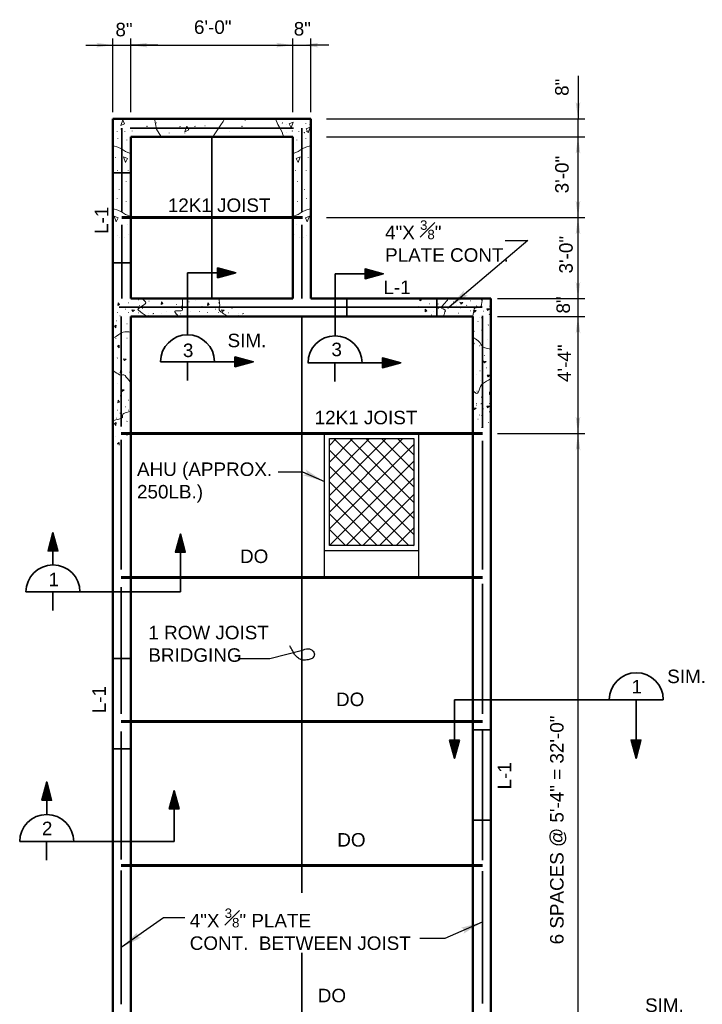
# Model space of a CAD drawing. Extents: x -2188 to 833, y 1872 to 4757.
# Tile 7 of 7: x -434 to -130, y 4319 to 4757. Entities that reach past the tile are written whole.
import ezdxf

# ---------------------------------------------------------------- set-up
doc = ezdxf.new("R2010")
doc.units = 0
doc.header["$LTSCALE"] = 0.0037
doc.header["$MEASUREMENT"] = 0
doc.linetypes.add('ACAD_ISO02W100', pattern=[180, 144, -36])
for name, color, linetype, lineweight in [('Level 15', 131, 'Continuous', 18), ('Level 50', 131, 'Continuous', 18), ('S-Anno-Dims', 33, 'Continuous', 35), ('S-Anno-Patt', 152, 'Continuous', 18), ('S-Anno-Symb-Sect', 4, 'Continuous', 35), ('S-Anno-Text', 53, 'Continuous', 25), ('S-Jois-Brdg', 1, 'ACAD_ISO02W100', 35), ('S-Jois-Prim', 4, 'Continuous', 60), ('S-Open-Lntl', 2, 'Continuous', 35), ('S-Sppt-Shps', 3, 'Continuous', 35), ('S-Wall-Load', 2, 'Continuous', 50)]:
    doc.layers.add(name, color=color, linetype=linetype, lineweight=lineweight)
doc.styles.add('NOTES', font='romans.shx')
doc.styles.add('Style-ITALICS', font='ITALICS.shx')

# ---------------------------------------------------------------- blocks, each defined once
blk = doc.blocks.new('LARROW_15')
at = {"linetype": 'ByBlock', "lineweight": -2}
blk.add_hatch(color=0, dxfattribs=at).paths.add_polyline_path([(-4.92, -0.71), (-4.77, -0.59), (-4.55, -0.38), (-4.44, -0.19), (-4.42, 0), (-4.46, 0.21), (-4.57, 0.41), (-4.79, 0.61), (-4.93, 0.71), (0, 0)])
blk = doc.blocks.new('LARROW')
at = {"linetype": 'ByBlock', "lineweight": -2}
blk.add_hatch(color=0, dxfattribs=at).paths.add_polyline_path([(-4.92, -0.71), (-4.77, -0.59), (-4.55, -0.38), (-4.44, -0.19), (-4.42, 0), (-4.46, 0.21), (-4.57, 0.41), (-4.79, 0.61), (-4.93, 0.71), (0, 0)])

msp = doc.modelspace()

# ---------------------------------------------------------------- linework, layer by layer
at = {"layer": 'Level 15', "color": 7, "linetype": 'Continuous', "lineweight": 25}
for p, q in [((-298.44, 4508.74), (-298.44, 4572.75)), ((-256.44, 4508.74), (-256.44, 4572.75)), ((-296.19, 4567.53), (-293.22, 4570.5)), ((-296.19, 4560.11), (-285.8, 4570.5)), ((-296.19, 4552.68), (-278.37, 4570.5)), ((-296.19, 4545.26), (-270.95, 4570.5)), ((-296.19, 4537.84), (-263.53, 4570.5)), ((-296.19, 4530.41), (-258.69, 4567.91)), ((-258.69, 4534.98), (-294.21, 4570.5)), ((-258.69, 4542.05), (-287.14, 4570.5)), ((-258.69, 4549.12), (-280.07, 4570.5)), ((-258.69, 4556.19), (-273, 4570.5)), ((-258.69, 4563.26), (-265.93, 4570.5)), ((-258.69, 4570.33), (-258.86, 4570.5)), ((-258.69, 4527.91), (-296.19, 4565.41)), ((-296.19, 4522.99), (-258.69, 4560.49)), ((-260.84, 4522.99), (-296.19, 4558.34)), ((-267.91, 4522.99), (-296.19, 4551.27)), ((-288.76, 4522.99), (-258.69, 4553.06)), ((-281.34, 4522.99), (-258.69, 4545.64)), ((-274.98, 4522.99), (-296.19, 4544.2)), ((-282.05, 4522.99), (-296.19, 4537.13)), ((-273.91, 4522.99), (-258.69, 4538.21)), ((-289.12, 4522.99), (-296.19, 4530.06)), ((-266.49, 4522.99), (-258.69, 4530.79)), ((-259.07, 4522.99), (-258.69, 4523.36)), ((-298.44, 4520.74), (-256.44, 4520.74))]:
    msp.add_line(p, q, dxfattribs=at)
msp.add_3dface([(-296.19, 4522.99), (-296.19, 4570.5), (-258.69, 4570.5), (-258.69, 4522.99)], dxfattribs=at)
at = {"layer": 'Level 50', "color": 1, "linetype": 'Continuous', "lineweight": 18}
for p, q in [((-185.72, 4633.26), (-185.72, 4632.76)), ((-185.72, 4624.26), (-185.72, 4624.76))]:
    msp.add_line(p, q, dxfattribs=at)
at = {"layer": 'S-Anno-Dims', "lineweight": 25}
for p, q in [((-392.47, 4715.74), (-392.47, 4748.5)), ((-384.47, 4715.74), (-384.47, 4748.5)), ((-312.49, 4715.73), (-312.49, 4748.5)), ((-304.49, 4715.73), (-304.49, 4748.5)), ((-404.45, 4745.5), (-392.47, 4745.5)), ((-392.47, 4745.5), (-384.47, 4745.5)), ((-372.49, 4745.5), (-384.47, 4745.5)), ((-384.47, 4745.5), (-312.49, 4745.5)), ((-320.47, 4745.5), (-312.49, 4745.5)), ((-312.49, 4745.5), (-304.49, 4745.5)), ((-296.52, 4745.5), (-304.49, 4745.5)), ((-185.72, 4731.79), (-185.72, 4712.74)), ((-297.5, 4712.74), (-182.72, 4712.74)), ((-185.72, 4704.74), (-185.72, 4712.74)), ((-297.51, 4704.74), (-182.73, 4704.74)), ((-297.5, 4704.74), (-182.72, 4704.74)), ((-185.72, 4668.86), (-185.72, 4704.74)), ((-185.72, 4692.76), (-185.72, 4704.74)), ((-297.51, 4668.86), (-182.73, 4668.86)), ((-185.72, 4632.76), (-185.72, 4668.86)), ((-221.45, 4632.76), (-182.73, 4632.76)), ((-221.45, 4632.76), (-182.73, 4632.76)), ((-185.72, 4624.76), (-185.72, 4632.76)), ((-221.45, 4624.76), (-182.73, 4624.76)), ((-221.44, 4624.76), (-182.72, 4624.76)), ((-185.72, 4572.75), (-185.72, 4624.76)), ((-221.44, 4572.75), (-182.72, 4572.75)), ((-185.72, 4188.67), (-185.72, 4572.75))]:
    msp.add_line(p, q, dxfattribs=at)
at = {"layer": 'S-Anno-Patt'}
for p, q in [((-246.83, 4632.69), (-246.92, 4632.66)), ((-386.77, 4628.05), (-386.86, 4628.03)), ((-385.43, 4630.92), (-385.52, 4630.9)), ((-381.13, 4632.28), (-381.23, 4632.26)), ((-380.68, 4629.75), (-380.77, 4629.73)), ((-379.32, 4628.43), (-379.42, 4628.41)), ((-376.38, 4631.65), (-376.48, 4631.63)), ((-374.52, 4628.89), (-374.61, 4628.86)), ((-364.12, 4630.25), (-364.21, 4630.22)), ((-358.6, 4631.35), (-358.7, 4631.33)), ((-355.52, 4632.06), (-355.62, 4632.03)), ((-352.81, 4629.34), (-352.9, 4629.31)), ((-346.92, 4628.05), (-347.01, 4628.03)), ((-345.58, 4630.92), (-345.67, 4630.9)), ((-339.47, 4628.43), (-339.56, 4628.41)), ((-258.62, 4629.27), (-258.71, 4629.25)), ((-256.42, 4629.4), (-256.51, 4629.37)), ((-251.8, 4630.42), (-251.9, 4630.4)), ((-247.83, 4630.4), (-247.92, 4630.37)), ((-247.73, 4628.47), (-247.82, 4628.45)), ((-244.43, 4629.9), (-244.53, 4629.87)), ((-243.43, 4628.47), (-243.53, 4628.45)), ((-240.94, 4631.4), (-241.03, 4631.37)), ((-239.54, 4629.9), (-239.63, 4629.87)), ((-237.84, 4628.67), (-237.93, 4628.65)), ((-235.14, 4629.8), (-235.24, 4629.77)), ((-233.49, 4631.78), (-233.58, 4631.76)), ((-230.75, 4629.5), (-230.84, 4629.47)), ((-230.75, 4628.77), (-230.84, 4628.75)), ((-228.75, 4629.37), (-228.85, 4629.35)), ((-228.68, 4632.23), (-228.78, 4632.21)), ((-228.45, 4629.5), (-228.55, 4629.47)), ((-224.96, 4629.4), (-225.05, 4629.37)), ((-390.27, 4626.55), (-390.36, 4626.53)), ((-389.27, 4625.13), (-389.36, 4625.1)), ((-385.37, 4626.55), (-385.47, 4626.53)), ((-383.67, 4625.33), (-383.77, 4625.3)), ((-380.98, 4626.45), (-381.07, 4626.43)), ((-376.58, 4626.15), (-376.67, 4626.13)), ((-376.58, 4625.43), (-376.67, 4625.4)), ((-374.59, 4626.03), (-374.68, 4626)), ((-374.29, 4626.15), (-374.38, 4626.13)), ((-370.79, 4626.05), (-370.89, 4626.03)), ((-368.41, 4627.08), (-368.51, 4627.05)), ((-364.6, 4625.93), (-364.69, 4625.9)), ((-362.4, 4626.05), (-362.5, 4626.03)), ((-357.79, 4627.08), (-357.88, 4627.05)), ((-353.81, 4627.05), (-353.9, 4627.03)), ((-353.71, 4625.13), (-353.8, 4625.1)), ((-350.41, 4626.55), (-350.51, 4626.53)), ((-349.41, 4625.13), (-349.51, 4625.1)), ((-345.52, 4626.55), (-345.61, 4626.53)), ((-343.82, 4625.33), (-343.91, 4625.3)), ((-341.12, 4626.45), (-341.22, 4626.43)), ((-336.73, 4626.15), (-336.82, 4626.13)), ((-336.73, 4625.43), (-336.82, 4625.4)), ((-334.73, 4626.03), (-334.83, 4626)), ((-334.43, 4626.15), (-334.53, 4626.13)), ((-250.9, 4625.57), (-250.99, 4625.55)), ((-249.77, 4627.05), (-249.87, 4627.02)), ((-245.02, 4626.25), (-245.11, 4626.23)), ((-240.27, 4624.89), (-240.37, 4624.87)), ((-238.68, 4626.35), (-238.78, 4626.32)), ((-233.49, 4627.38), (-233.58, 4627.36)), ((-229.45, 4624.37), (-229.54, 4624.35)), ((-228.45, 4624.17), (-228.55, 4624.15)), ((-227.78, 4627.16), (-227.87, 4627.13)), ((-225.07, 4625.8), (-225.16, 4625.77)), ((-390.86, 4622.91), (-390.95, 4622.88)), ((-386.11, 4621.55), (-386.2, 4621.52)), ((-384.52, 4623), (-384.61, 4622.98)), ((-230.15, 4622.57), (-230.24, 4622.55)), ((-225.52, 4621.05), (-225.61, 4621.02)), ((-391.08, 4614.98), (-391.18, 4614.96)), ((-389.01, 4618), (-389.11, 4617.98)), ((-386.11, 4615.21), (-386.2, 4615.18)), ((-228.46, 4618.78), (-228.55, 4618.76)), ((-229.35, 4611.77), (-229.44, 4611.74)), ((-229.15, 4612.07), (-229.25, 4612.04)), ((-226.65, 4611.09), (-226.74, 4611.06)), ((-225.74, 4614.48), (-225.84, 4614.46)), ((-390.4, 4606.38), (-390.5, 4606.35)), ((-384.82, 4609.3), (-384.91, 4609.28)), ((-227.33, 4607.46), (-227.42, 4607.44)), ((-389.01, 4603.1), (-389.11, 4603.08)), ((-226.42, 4602.03), (-226.52, 4602.01)), ((-384.97, 4600.02), (-385.07, 4600)), ((-230.65, 4599.07), (-230.74, 4599.04)), ((-229.25, 4600.67), (-229.35, 4600.64)), ((-390.37, 4594.92), (-390.46, 4594.9)), ((-385.2, 4596.65), (-385.3, 4596.62)), ((-232.34, 4593.07), (-232.44, 4593.04)), ((-229.15, 4596.27), (-229.25, 4596.24)), ((-227.1, 4595.69), (-227.19, 4595.67)), ((-389.07, 4589.52), (-389.16, 4589.5)), ((-230.55, 4591.67), (-230.64, 4591.64)), ((-228.68, 4588.9), (-228.78, 4588.88)), ((-386.77, 4584.72), (-386.86, 4584.69)), ((-385.43, 4587.59), (-385.52, 4587.57)), ((-230.75, 4586.17), (-230.84, 4586.14)), ((-230.75, 4585.44), (-230.84, 4585.41)), ((-228.75, 4586.04), (-228.85, 4586.01)), ((-228.45, 4586.17), (-228.55, 4586.14)), ((-224.96, 4586.07), (-225.05, 4586.04)), ((-390.27, 4583.22), (-390.36, 4583.19)), ((-389.27, 4581.79), (-389.36, 4581.77)), ((-385.37, 4583.22), (-385.47, 4583.19)), ((-229.45, 4581.04), (-229.54, 4581.01)), ((-228.45, 4580.84), (-228.55, 4580.81)), ((-227.78, 4583.83), (-227.87, 4583.8)), ((-225.07, 4582.47), (-225.16, 4582.44)), ((-390.86, 4579.57), (-390.95, 4579.55)), ((-386.11, 4578.22), (-386.2, 4578.19)), ((-384.52, 4579.67), (-384.61, 4579.65)), ((-230.15, 4579.24), (-230.24, 4579.21)), ((-228.46, 4575.45), (-228.55, 4575.42)), ((-225.52, 4577.72), (-225.61, 4577.69)), ((-391.08, 4571.65), (-391.18, 4571.63)), ((-389.01, 4574.67), (-389.11, 4574.65)), ((-386.11, 4571.88), (-386.2, 4571.85)), ((-384.82, 4565.97), (-384.91, 4565.94))]:
    msp.add_line(p, q, dxfattribs=at)
at = {"layer": 'S-Anno-Patt', "flags": 128}
for points in [[(-388.08, 4712.25), (-387.25, 4710.52), (-388.96, 4709.74), (-388.08, 4712.25)], [(-371.16, 4704.94), (-373.09, 4708.15), (-373.94, 4712.86), (-375.44, 4712.54)], [(-347.96, 4704.73), (-344.54, 4710.08), (-343.47, 4711.47), (-342.84, 4712.74)], [(-320.2, 4712.65), (-319.18, 4710.14), (-318.05, 4708.41), (-317.28, 4706.78), (-316.69, 4704.74)], [(-313.26, 4708.79), (-314.08, 4710.53), (-312.37, 4711.3), (-313.26, 4708.79)], [(-359.54, 4709.5), (-358.71, 4707.76), (-360.43, 4706.99), (-359.54, 4709.5)], [(-305.68, 4706.49), (-306.51, 4708.22), (-304.8, 4708.99), (-305.68, 4706.49)], [(-384.33, 4697.19), (-386.84, 4698.21), (-388.57, 4699.34), (-390.2, 4700.11), (-392.24, 4700.7)], [(-312.64, 4697.19), (-310.13, 4698.21), (-308.39, 4699.34), (-306.76, 4700.11), (-304.72, 4700.7)], [(-386.79, 4693.3), (-385.97, 4695.03), (-387.68, 4695.8), (-386.79, 4693.3)], [(-310.17, 4693.3), (-310.99, 4695.03), (-309.28, 4695.8), (-310.17, 4693.3)], [(-384.33, 4669.23), (-386.84, 4670.24), (-388.57, 4671.37), (-390.2, 4672.14), (-392.24, 4672.73)], [(-312.64, 4669.23), (-310.13, 4670.24), (-308.39, 4671.37), (-306.76, 4672.14), (-304.72, 4672.73)], [(-390.94, 4666.96), (-390.11, 4668.69), (-391.82, 4669.46), (-390.94, 4666.96)], [(-306.03, 4666.96), (-306.85, 4668.69), (-305.14, 4669.46), (-306.03, 4666.96)], [(-255.71, 4632.76), (-255.22, 4632.18), (-255.97, 4631.75), (-255.9, 4632.76)], [(-372.03, 4624.76), (-372.14, 4624.95), (-370.92, 4624.88)], [(-370.92, 4624.88), (-371.06, 4624.76)], [(-359.57, 4624.79), (-359.54, 4624.76)], [(-359.57, 4624.76), (-359.57, 4624.79)], [(-332.17, 4624.76), (-332.28, 4624.95), (-331.07, 4624.88)], [(-331.07, 4624.88), (-331.21, 4624.76)], [(-392.47, 4617.19), (-392.2, 4617.17)], [(-392.2, 4617.17), (-392.47, 4616.94)], [(-232.45, 4618.87), (-231.84, 4618.15), (-232.45, 4617.8)], [(-232.46, 4613.48), (-231.84, 4612.75), (-232.46, 4612.4)], [(-232.48, 4603.23), (-232.38, 4603.22)], [(-232.38, 4603.22), (-232.48, 4603.13)], [(-224.44, 4590.5), (-225.1, 4590.12), (-225.03, 4591.34)], [(-225.03, 4591.34), (-224.44, 4590.64)], [(-392.47, 4573.86), (-392.2, 4573.84)], [(-392.2, 4573.84), (-392.47, 4573.61)], [(-390.13, 4567.99), (-390.39, 4568.3), (-389.64, 4568.72), (-389.7, 4567.67)]]:
    msp.add_lwpolyline(points, dxfattribs=at)
at = {"layer": 'S-Anno-Patt'}
for centre, major_axis in [((-333.63, 4712.06), (0, 0.0481)), ((-390.58, 4707.01), (0, -0.0481)), ((-388.94, 4708.2), (0, 0.0481)), ((-387.18, 4707.01), (0, -0.0481)), ((-383.9, 4707.33), (0, 0.0481)), ((-377.28, 4709.42), (0, 0.0481)), ((-373.16, 4710.95), (0, 0.0481)), ((-362.61, 4709.28), (0, 0.0481)), ((-355.97, 4709.35), (0, 0.0481)), ((-351.54, 4709.59), (0, 0.0481)), ((-340.61, 4707.09), (0, 0.0481)), ((-335.06, 4709.42), (0, 0.0481)), ((-317.13, 4710.91), (0, -0.0481)), ((-315.12, 4710.05), (0, -0.0481)), ((-312.7, 4707.35), (0, -0.0481)), ((-309.78, 4707.01), (0, -0.0481)), ((-306.66, 4710.53), (0, -0.0481)), ((-306.38, 4707.01), (0, -0.0481)), ((-304.83, 4710.14), (0, -0.0481)), ((-390.29, 4703.9), (0, -0.0481)), ((-388.58, 4704.77), (0, 0.0481)), ((-386.29, 4703.31), (0, -0.0481)), ((-367.44, 4706.38), (0, 0.0481)), ((-360.46, 4706.38), (0, 0.0481)), ((-315.12, 4706.49), (0, -0.0481)), ((-310.67, 4703.31), (0, -0.0481)), ((-307.37, 4706.58), (0, -0.0481)), ((-306.67, 4703.9), (0, -0.0481)), ((-391.32, 4695.61), (0, -0.0481)), ((-305.64, 4695.61), (0, -0.0481)), ((-390.44, 4689.7), (0, -0.0481)), ((-385.7, 4689.7), (0, -0.0481)), ((-311.26, 4689.7), (0, -0.0481)), ((-306.53, 4689.7), (0, -0.0481)), ((-389.7, 4681.41), (0, -0.0481)), ((-386.59, 4684.81), (0, -0.0481)), ((-310.37, 4684.81), (0, -0.0481)), ((-307.27, 4681.41), (0, -0.0481)), ((-390.58, 4677.26), (0, -0.0481)), ((-306.38, 4677.26), (0, -0.0481)), ((-386.59, 4675.93), (0, -0.0481)), ((-310.37, 4675.93), (0, -0.0481)), ((-386.29, 4669.87), (0, -0.0481)), ((-310.67, 4669.87), (0, -0.0481)), ((-386.15, 4665.57), (0, -0.0481)), ((-310.82, 4665.57), (0, -0.0481)), ((-390.44, 4660.99), (0, -0.0481)), ((-389.4, 4659.95), (0, -0.0481)), ((-387.48, 4660.1), (0, -0.0481)), ((-385.41, 4661.28), (0, -0.0481)), ((-311.56, 4661.28), (0, -0.0481)), ((-309.49, 4660.1), (0, -0.0481)), ((-307.56, 4659.95), (0, -0.0481)), ((-306.53, 4660.99), (0, -0.0481))]:
    msp.add_ellipse(centre, major_axis=major_axis, ratio=0.615105, dxfattribs=at)
for points, knots in [([(-377.68, 4625.09), (-378.82, 4625.92), (-379.96, 4626.75), (-381.1, 4627.59), (-382.42, 4628.54), (-376.84, 4630.18), (-377.99, 4631.33), (-378.4, 4631.74), (-378.82, 4632.16), (-379.23, 4632.58)], [0, 0, 0, 0, 0.389926, 0.389926, 0.389926, 0.837801, 0.837801, 0.837801, 1, 1, 1, 1]), ([(-243.28, 4632.76), (-243.62, 4632.36), (-243.95, 4631.96), (-244.28, 4631.56), (-245, 4630.7), (-245.75, 4629.84), (-246.47, 4628.97), (-246.98, 4628.37), (-244.4, 4628.13), (-244.68, 4627.38), (-244.94, 4626.65), (-245.21, 4625.92), (-245.47, 4625.19)], [0, 0, 0, 0, 0.160761, 0.160761, 0.160761, 0.51127, 0.51127, 0.51127, 0.759094, 0.759094, 0.759094, 1, 1, 1, 1]), ([(-232.53, 4624.99), (-232.33, 4626.05), (-232.13, 4627.12), (-231.94, 4628.18), (-231.73, 4629.29), (-228.95, 4628.26), (-228.75, 4629.37), (-228.55, 4630.5), (-228.35, 4631.63), (-228.15, 4632.76)], [0, 0, 0, 0, 0.321566, 0.321566, 0.321566, 0.65897, 0.65897, 0.65897, 1, 1, 1, 1]), ([(-363.65, 4625.09), (-364.06, 4625.71), (-364.48, 4626.34), (-364.9, 4626.96), (-365.55, 4627.95), (-361.47, 4626.71), (-361.47, 4627.9), (-361.47, 4629.35), (-361.47, 4630.81), (-361.47, 4632.26)], [0, 0, 0, 0, 0.221132, 0.221132, 0.221132, 0.570631, 0.570631, 0.570631, 1, 1, 1, 1]), ([(-340.9, 4624.47), (-342.25, 4625.4), (-343.6, 4626.34), (-344.95, 4627.27), (-345.72, 4627.81), (-344.82, 4629.15), (-344.95, 4630.08), (-345.05, 4630.81), (-345.15, 4631.54), (-345.26, 4632.26)], [0, 0, 0, 0, 0.495867, 0.495867, 0.495867, 0.778169, 0.778169, 0.778169, 1, 1, 1, 1]), ([(-384.53, 4617.92), (-385.68, 4617.92), (-386.91, 4618.23), (-387.96, 4617.92), (-389.33, 4617.5), (-390.45, 4616.25), (-391.7, 4615.42)], [0, 0, 0, 0, 0.432617, 0.432617, 0.432617, 1, 1, 1, 1]), ([(-232.53, 4615.63), (-231.74, 4615.1), (-230.94, 4614.57), (-230.14, 4614.03), (-228.93, 4613.23), (-228.58, 4611.17), (-227.16, 4610.85), (-226.29, 4610.65), (-225.43, 4610.45), (-224.57, 4610.25)], [0, 0, 0, 0, 0.29018, 0.29018, 0.29018, 0.73157, 0.73157, 0.73157, 1, 1, 1, 1]), ([(-392.01, 4600.45), (-391.18, 4599.93), (-390.35, 4599.41), (-389.52, 4598.89), (-388.81, 4598.45), (-387.54, 4599.24), (-387.03, 4598.58), (-386.3, 4597.65), (-385.57, 4596.71), (-384.84, 4595.77)], [0, 0, 0, 0, 0.32646, 0.32646, 0.32646, 0.605422, 0.605422, 0.605422, 1, 1, 1, 1]), ([(-224.57, 4597.1), (-225.76, 4596.37), (-226.96, 4595.64), (-228.15, 4594.91), (-229.61, 4594.02), (-229.82, 4589.63), (-231.14, 4590.73), (-231.54, 4591.06), (-231.94, 4591.39), (-232.33, 4591.72)], [0, 0, 0, 0, 0.385483, 0.385483, 0.385483, 0.857241, 0.857241, 0.857241, 1, 1, 1, 1]), ([(-392.01, 4578.62), (-390.87, 4578.93), (-389.73, 4579.25), (-388.58, 4579.56), (-387.82, 4579.77), (-388.4, 4581.49), (-387.65, 4581.74), (-386.71, 4582.05), (-385.78, 4582.36), (-384.84, 4582.68)], [0, 0, 0, 0, 0.399956, 0.399956, 0.399956, 0.667194, 0.667194, 0.667194, 1, 1, 1, 1])]:
    msp.add_open_spline(points, degree=3, knots=knots, dxfattribs=at)
for points in [[(-390.14, 4630.92), (-389.46, 4630.13), (-390.21, 4629.71)], [(-370.86, 4631.32), (-370.19, 4630.53), (-370.94, 4630.11)], [(-361.87, 4629.62), (-361.2, 4628.83), (-361.95, 4628.41)], [(-350.28, 4630.92), (-349.61, 4630.13), (-350.36, 4629.71)], [(-253.59, 4628.14), (-252.92, 4627.35), (-253.67, 4626.93)], [(-236.97, 4631.05), (-237.76, 4630.38), (-238.19, 4631.13)], [(-225.09, 4628.22), (-225.88, 4627.55), (-226.3, 4628.3)], [(-382.81, 4627.7), (-383.6, 4627.03), (-384.02, 4627.78)], [(-342.95, 4627.7), (-343.74, 4627.03), (-344.17, 4627.78)], [(-230.98, 4627.42), (-231.77, 4626.75), (-232.19, 4627.5)], [(-391.11, 4619.74), (-391.79, 4620.53), (-391.03, 4620.95)], [(-389.71, 4610.84), (-390.39, 4611.63), (-389.64, 4612.05)], [(-386.5, 4605.87), (-387.29, 4605.2), (-387.72, 4605.95)], [(-226.49, 4604.82), (-227.28, 4604.15), (-227.7, 4604.9)], [(-389.14, 4600.79), (-388.46, 4600), (-389.21, 4599.58)], [(-224.89, 4598.72), (-225.68, 4598.05), (-226.1, 4598.8)], [(-387.5, 4592.17), (-388.29, 4591.5), (-388.72, 4592.25)], [(-390.14, 4587.59), (-389.46, 4586.8), (-390.21, 4586.37)], [(-225.09, 4584.89), (-225.88, 4584.22), (-226.3, 4584.97)], [(-230.98, 4584.09), (-231.77, 4583.42), (-232.19, 4584.17)], [(-391.11, 4576.41), (-391.79, 4577.2), (-391.03, 4577.62)]]:
    msp.add_3dface(points, dxfattribs=at)
at = {"layer": 'S-Anno-Symb-Sect'}
for p, q in [((-359.29, 4616.7), (-359.29, 4644.28)), ((-359.29, 4644.28), (-337.83, 4644.28)), ((-293.73, 4616.23), (-293.73, 4643.81)), ((-293.73, 4643.81), (-272.27, 4643.81)), ((-371.3, 4604.69), (-330.08, 4604.69)), ((-359.3, 4604.69), (-359.3, 4596.43)), ((-305.75, 4604.22), (-264.53, 4604.22)), ((-293.75, 4604.22), (-293.75, 4595.96)), ((-419.09, 4514.36), (-419.09, 4528.68)), ((-362.47, 4502.35), (-362.47, 4528.09)), ((-431.08, 4502.35), (-362.47, 4502.35)), ((-419.2, 4502.35), (-419.2, 4494.1)), ((-240.58, 4454.38), (-240.58, 4428.35)), ((-240.58, 4454.38), (-147.91, 4454.38)), ((-159.91, 4454.38), (-159.91, 4428.35)), ((-421.88, 4403.36), (-421.88, 4417.85)), ((-365.27, 4391.35), (-365.27, 4413.94)), ((-433.88, 4391.35), (-365.27, 4391.35)), ((-421.99, 4391.35), (-421.99, 4383.1))]:
    msp.add_line(p, q, dxfattribs=at)
at = {"layer": 'S-Anno-Symb-Sect', "flags": 128}
for points in [[(-337.83, 4644.28), (-345.94, 4646.44), (-345.94, 4642.08), (-337.83, 4644.28), (-345.86, 4646.29), (-345.88, 4642.23), (-338.19, 4644.28), (-345.71, 4646.1), (-345.78, 4642.42), (-338.57, 4644.28), (-345.5, 4645.86), (-345.58, 4642.68), (-339.02, 4644.25), (-345.3, 4645.65), (-345.33, 4642.92), (-339.53, 4644.24), (-345.09, 4645.39), (-345.2, 4643.1), (-340.13, 4644.21), (-344.86, 4645.13), (-344.97, 4643.34), (-340.83, 4644.21), (-344.59, 4644.83), (-344.77, 4643.63), (-341.48, 4644.19), (-344.34, 4644.56), (-344.55, 4643.83), (-342.18, 4644.16), (-344.22, 4644.32), (-344.36, 4644), (-343.33, 4644.14)], [(-272.27, 4643.81), (-280.38, 4645.97), (-280.38, 4641.61), (-272.27, 4643.81), (-280.31, 4645.82), (-280.32, 4641.76), (-272.63, 4643.81), (-280.16, 4645.63), (-280.22, 4641.95), (-273.02, 4643.81), (-279.94, 4645.39), (-280.02, 4642.21), (-273.46, 4643.78), (-279.74, 4645.18), (-279.78, 4642.45), (-273.97, 4643.77), (-279.54, 4644.92), (-279.65, 4642.63), (-274.57, 4643.74), (-279.3, 4644.66), (-279.42, 4642.87), (-275.28, 4643.74), (-279.03, 4644.36), (-279.21, 4643.16), (-275.93, 4643.72), (-278.78, 4644.09), (-278.99, 4643.36), (-276.62, 4643.69), (-278.66, 4643.85), (-278.8, 4643.53), (-277.77, 4643.67)], [(-330.08, 4604.69), (-338.19, 4606.85), (-338.19, 4602.48), (-330.08, 4604.69), (-338.11, 4606.7), (-338.13, 4602.63), (-330.44, 4604.68), (-337.96, 4606.5), (-338.03, 4602.83), (-330.82, 4604.68), (-337.75, 4606.26), (-337.83, 4603.08), (-331.27, 4604.66), (-337.55, 4606.05), (-337.59, 4603.32), (-331.78, 4604.64), (-337.35, 4605.8), (-337.45, 4603.5), (-332.38, 4604.61), (-337.11, 4605.53), (-337.23, 4603.74), (-333.09, 4604.61), (-336.84, 4605.23), (-337.02, 4604.03), (-333.73, 4604.6), (-336.59, 4604.96), (-336.8, 4604.23), (-334.43, 4604.56), (-336.47, 4604.72), (-336.61, 4604.4), (-335.58, 4604.54)], [(-264.53, 4604.22), (-272.64, 4606.38), (-272.64, 4602.01), (-264.53, 4604.22), (-272.56, 4606.23), (-272.58, 4602.16), (-264.89, 4604.21), (-272.41, 4606.03), (-272.47, 4602.36), (-265.27, 4604.21), (-272.19, 4605.79), (-272.28, 4602.61), (-265.71, 4604.19), (-271.99, 4605.58), (-272.03, 4602.85), (-266.22, 4604.18), (-271.79, 4605.33), (-271.9, 4603.03), (-266.82, 4604.15), (-271.56, 4605.06), (-271.67, 4603.27), (-267.53, 4604.15), (-271.29, 4604.76), (-271.47, 4603.56), (-268.18, 4604.13), (-271.03, 4604.49), (-271.24, 4603.76), (-268.87, 4604.09), (-270.91, 4604.25), (-271.05, 4603.93), (-270.03, 4604.07)], [(-419.09, 4528.68), (-421.25, 4520.57), (-416.88, 4520.57), (-419.09, 4528.68), (-421.1, 4520.65), (-417.03, 4520.63), (-419.08, 4528.32), (-420.9, 4520.8), (-417.23, 4520.73), (-419.08, 4527.94), (-420.66, 4521.01), (-417.48, 4520.93), (-419.06, 4527.49), (-420.45, 4521.21), (-417.72, 4521.18), (-419.04, 4526.98), (-420.2, 4521.42), (-417.9, 4521.31), (-419.01, 4526.38), (-419.93, 4521.65), (-418.14, 4521.54), (-419.01, 4525.68), (-419.63, 4521.92), (-418.43, 4521.74), (-419, 4525.03), (-419.36, 4522.17), (-418.63, 4521.96), (-418.96, 4524.33), (-419.12, 4522.29), (-418.8, 4522.15), (-418.94, 4523.18)], [(-362.47, 4528.09), (-364.63, 4519.98), (-360.26, 4519.98), (-362.47, 4528.09), (-364.48, 4520.06), (-360.41, 4520.04), (-362.47, 4527.73), (-364.28, 4520.21), (-360.61, 4520.14), (-362.47, 4527.35), (-364.04, 4520.42), (-360.86, 4520.34), (-362.44, 4526.9), (-363.83, 4520.62), (-361.1, 4520.58), (-362.43, 4526.39), (-363.58, 4520.82), (-361.28, 4520.72), (-362.4, 4525.79), (-363.32, 4521.06), (-361.52, 4520.94), (-362.4, 4525.08), (-363.02, 4521.33), (-361.82, 4521.15), (-362.38, 4524.44), (-362.75, 4521.58), (-362.02, 4521.37), (-362.35, 4523.74), (-362.51, 4521.7), (-362.18, 4521.56), (-362.33, 4522.59)], [(-240.58, 4428.35), (-238.42, 4436.46), (-242.78, 4436.46), (-240.58, 4428.35), (-238.57, 4436.38), (-242.63, 4436.4), (-240.58, 4428.71), (-238.76, 4436.23), (-242.44, 4436.3), (-240.58, 4429.09), (-239, 4436.02), (-242.18, 4436.1), (-240.61, 4429.54), (-239.21, 4435.82), (-241.94, 4435.85), (-240.62, 4430.05), (-239.47, 4435.61), (-241.76, 4435.72), (-240.65, 4430.65), (-239.73, 4435.38), (-241.52, 4435.49), (-240.65, 4431.35), (-240.03, 4435.11), (-241.23, 4435.29), (-240.67, 4432), (-240.3, 4434.86), (-241.03, 4435.07), (-240.7, 4432.7), (-240.54, 4434.74), (-240.86, 4434.88), (-240.72, 4433.85)], [(-159.91, 4428.35), (-157.75, 4436.46), (-162.12, 4436.46), (-159.91, 4428.35), (-157.9, 4436.38), (-161.97, 4436.4), (-159.92, 4428.71), (-158.1, 4436.23), (-161.77, 4436.3), (-159.92, 4429.09), (-158.34, 4436.02), (-161.52, 4436.1), (-159.94, 4429.54), (-158.55, 4435.82), (-161.28, 4435.85), (-159.95, 4430.05), (-158.8, 4435.61), (-161.1, 4435.72), (-159.98, 4430.65), (-159.07, 4435.38), (-160.86, 4435.49), (-159.98, 4431.35), (-159.37, 4435.11), (-160.57, 4435.29), (-160, 4432), (-159.64, 4434.86), (-160.37, 4435.07), (-160.04, 4432.7), (-159.88, 4434.74), (-160.2, 4434.88), (-160.06, 4433.85)], [(-421.88, 4417.85), (-424.04, 4409.73), (-419.67, 4409.73), (-421.88, 4417.85), (-423.89, 4409.81), (-419.82, 4409.79), (-421.87, 4417.49), (-423.69, 4409.96), (-420.02, 4409.9), (-421.87, 4417.1), (-423.45, 4410.18), (-420.27, 4410.09), (-421.85, 4416.66), (-423.24, 4410.38), (-420.51, 4410.34), (-421.84, 4416.15), (-422.99, 4410.58), (-420.69, 4410.47), (-421.81, 4415.55), (-422.72, 4410.81), (-420.93, 4410.7), (-421.81, 4414.84), (-422.42, 4411.08), (-421.22, 4410.9), (-421.79, 4414.19), (-422.15, 4411.34), (-421.42, 4411.13), (-421.75, 4413.5), (-421.91, 4411.46), (-421.59, 4411.32), (-421.73, 4412.34)], [(-365.27, 4413.94), (-367.43, 4405.83), (-363.06, 4405.83), (-365.27, 4413.94), (-367.28, 4405.91), (-363.21, 4405.89), (-365.26, 4413.58), (-367.08, 4406.06), (-363.41, 4405.99), (-365.26, 4413.2), (-366.84, 4406.27), (-363.66, 4406.19), (-365.24, 4412.75), (-366.63, 4406.47), (-363.9, 4406.43), (-365.22, 4412.24), (-366.38, 4406.67), (-364.08, 4406.57), (-365.19, 4411.64), (-366.11, 4406.91), (-364.32, 4406.79), (-365.19, 4410.93), (-365.81, 4407.18), (-364.61, 4407), (-365.18, 4410.29), (-365.54, 4407.43), (-364.81, 4407.22), (-365.14, 4409.59), (-365.3, 4407.55), (-364.98, 4407.41), (-365.12, 4408.44)]]:
    msp.add_lwpolyline(points, dxfattribs=at)
at = {"layer": 'S-Anno-Symb-Sect'}
for centre in [(-359.29, 4604.7), (-293.73, 4604.23), (-419.09, 4502.36), (-159.8, 4454.39), (-421.88, 4391.36)]:
    msp.add_arc(centre, 12, 0, 180, dxfattribs=at)
at = {"layer": 'S-Anno-Text', "flags": 128}
for points in [[(-218.09, 4658.6), (-208.04, 4658.6), (-242.96, 4629.01)], [(-319.03, 4555.76), (-308.18, 4555.76), (-298.44, 4551.4)], [(-336.72, 4472.81), (-322.74, 4472.81), (-308.25, 4476.44)], [(-360.48, 4357.47), (-369.97, 4357.47), (-388.72, 4344.16)], [(-256.09, 4348.44), (-244.71, 4348.44), (-228.19, 4355.57)]]:
    msp.add_lwpolyline(points, dxfattribs=at)
at = {"layer": 'S-Anno-Text'}
msp.add_open_spline([(-308.25, 4476.44), (-307.87, 4476.61), (-307.5, 4476.73), (-307.1, 4476.83), (-306.66, 4476.95), (-306.22, 4477.01), (-305.78, 4477.04), (-305.33, 4477.06), (-304.88, 4476.97), (-304.43, 4476.77), (-304.01, 4476.59), (-303.73, 4476.32), (-303.45, 4475.94), (-303.04, 4475.4), (-302.8, 4474.74), (-302.92, 4474.19), (-303.03, 4473.67), (-303.37, 4473.15), (-303.9, 4472.79), (-304.5, 4472.38), (-305.09, 4472.3), (-305.73, 4472.2), (-306.49, 4472.08), (-307.25, 4471.99), (-308.01, 4472.05), (-308.42, 4472.09), (-308.82, 4472.19), (-309.21, 4472.4), (-309.8, 4472.7), (-310.28, 4473.07), (-310.74, 4473.52), (-311.12, 4473.9), (-311.49, 4474.27), (-311.77, 4474.72), (-312.08, 4475.23), (-312.37, 4475.74), (-312.67, 4476.26), (-313.06, 4476.94), (-313.45, 4477.62), (-313.79, 4478.33)], degree=3, knots=[0, 0, 0, 0, 0.055453, 0.055453, 0.055453, 0.116736, 0.116736, 0.116736, 0.179842, 0.179842, 0.179842, 0.238725, 0.238725, 0.238725, 0.322664, 0.322664, 0.322664, 0.400995, 0.400995, 0.400995, 0.489138, 0.489138, 0.489138, 0.593704, 0.593704, 0.593704, 0.651105, 0.651105, 0.651105, 0.737764, 0.737764, 0.737764, 0.81031, 0.81031, 0.81031, 0.89193, 0.89193, 0.89193, 1, 1, 1, 1], dxfattribs=at)
at = {"layer": 'S-Jois-Brdg'}
for p, q in [((-348.48, 4704.74), (-348.48, 4632.76)), ((-308.45, 4624.76), (-308.45, 4368.44)), ((-308.45, 4341.84), (-308.45, 4136.66))]:
    msp.add_line(p, q, dxfattribs=at)
at = {"layer": 'S-Jois-Prim'}
for p, q in [((-308.24, 4668.86), (-388.47, 4668.86)), ((-228.19, 4572.75), (-388.72, 4572.75)), ((-388.72, 4508.74), (-228.19, 4508.74)), ((-388.72, 4444.72), (-228.19, 4444.72)), ((-388.72, 4380.71), (-228.19, 4380.71))]:
    msp.add_line(p, q, dxfattribs=at)
at = {"layer": 'S-Open-Lntl'}
for p, q in [((-384.47, 4688.74), (-392.47, 4688.74)), ((-384.47, 4648.75), (-392.47, 4648.75)), ((-288.43, 4624.76), (-288.43, 4632.76)), ((-248.44, 4624.76), (-248.44, 4632.76)), ((-384.47, 4472.74), (-392.47, 4472.74)), ((-224.19, 4440.98), (-232.19, 4440.98)), ((-384.47, 4432.62), (-392.47, 4432.62)), ((-224.19, 4400.85), (-232.19, 4400.85))]:
    msp.add_line(p, q, dxfattribs=at)
at = {"layer": 'S-Sppt-Shps'}
for p, q in [((-388.47, 4671.48), (-388.47, 4708.63)), ((-312.24, 4708.63), (-384.72, 4708.63)), ((-308.49, 4671.48), (-308.49, 4708.63)), ((-388.47, 4632.76), (-388.47, 4665.61)), ((-308.49, 4632.76), (-308.49, 4665.61)), ((-228.35, 4629.01), (-389.61, 4629.01)), ((-388.72, 4624.76), (-388.72, 4575.86)), ((-228.19, 4575.37), (-228.19, 4625.19)), ((-388.72, 4569.99), (-388.72, 4512.25)), ((-228.19, 4512.25), (-228.19, 4569.5)), ((-228.19, 4448.16), (-228.19, 4505.89)), ((-388.72, 4504.43), (-388.72, 4448.16)), ((-388.72, 4440.33), (-388.72, 4383.42)), ((-228.19, 4383.04), (-228.19, 4440.82)), ((-388.72, 4378.49), (-388.72, 4319.01)), ((-228.19, 4319.39), (-228.19, 4378.11))]:
    msp.add_line(p, q, dxfattribs=at)
at = {"layer": 'S-Wall-Load'}
for p, q in [((-392.47, 4712.74), (-392.47, 4128.66)), ((-304.49, 4712.74), (-392.47, 4712.74)), ((-304.49, 4712.74), (-304.49, 4632.76)), ((-384.47, 4704.74), (-384.47, 4632.76)), ((-312.49, 4704.74), (-384.47, 4704.74)), ((-312.49, 4632.76), (-312.49, 4704.74)), ((-312.49, 4632.76), (-384.47, 4632.76)), ((-224.44, 4632.76), (-304.49, 4632.76)), ((-224.44, 4128.66), (-224.44, 4632.76)), ((-232.44, 4624.76), (-384.47, 4624.76)), ((-384.47, 4624.76), (-384.47, 4136.66)), ((-232.44, 4136.66), (-232.44, 4624.76))]:
    msp.add_line(p, q, dxfattribs=at)

# ---------------------------------------------------------------- block references
at = {"layer": 'S-Anno-Dims', "lineweight": 25, "xscale": 1.519736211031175, "yscale": 1.47032320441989, "zscale": 0.1905}
for p in [(-392.47, 4745.5), (-312.49, 4745.5), (-312.49, 4745.5)]:
    msp.add_blockref('LARROW_15', p, dxfattribs=at)
at = {"layer": 'S-Anno-Dims', "lineweight": 25, "zscale": 0.1905}
for p, xscale, yscale, rotation in [((-384.47, 4745.5), 1.519736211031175, 1.47032320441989, 180), ((-384.47, 4745.5), 1.519736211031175, 1.47032320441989, 180), ((-308.49, 4745.5), 1.519736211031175, 1.47032320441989, 180), ((-185.72, 4712.74), 1.519736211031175, 1.47032320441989, 270), ((-185.72, 4704.74), 1.519736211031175, 1.47032320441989, 90), ((-185.72, 4704.74), 1.514558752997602, 1.465587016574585, 90), ((-185.72, 4668.86), 1.514558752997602, 1.465587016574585, 270), ((-185.72, 4668.86), 1.514558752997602, 1.465587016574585, 90), ((-185.72, 4632.76), 1.514558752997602, 1.465587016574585, 270), ((-185.72, 4632.76), 1.514558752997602, 1.465587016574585, 270), ((-185.72, 4624.76), 1.519736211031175, 1.47032320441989, 90), ((-185.72, 4624.76), 1.514558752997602, 1.465587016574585, 90), ((-185.72, 4572.75), 1.519736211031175, 1.47032320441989, 270), ((-185.72, 4572.75), 1.519736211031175, 1.47032320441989, 90)]:
    msp.add_blockref('LARROW_15', p, dxfattribs=dict(at, xscale=xscale, yscale=yscale, rotation=rotation))
at = {"layer": 'S-Anno-Text', "xscale": 2, "yscale": 2, "zscale": 2}
for p, rotation in [((-242.96, 4629.01), 220.2772651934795), ((-298.44, 4551.4), 335.3025959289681), ((-228.19, 4355.57), 23.33971747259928), ((-388.72, 4344.16), 215.3649206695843)]:
    msp.add_blockref('LARROW', p, dxfattribs=dict(at, rotation=rotation))

# ---------------------------------------------------------------- texts
at = {"layer": 'S-Anno-Dims', "char_height": 6, "attachment_point": 1, "style": 'NOTES'}
for s, insert, line_spacing_factor in [('\\fArial|b0|i0|c0|p39;8"', (-391.33, 4755.41), 0.728704), ('\\fArial|b0|i0|c0|p39;6\'-0"', (-356.42, 4756.5), 0.731627), ('\\fArial|b0|i0|c0|p39;8"', (-312.08, 4755.77), 0.731627)]:
    msp.add_mtext(s, dxfattribs=dict(at, insert=insert, line_spacing_factor=line_spacing_factor))
at = {"layer": 'S-Anno-Dims', "lineweight": 25, "insert": (-195.87, 4722.93), "char_height": 6, "attachment_point": 1, "rotation": 90, "line_spacing_factor": 0.728704, "style": 'NOTES'}
msp.add_mtext('\\fArial|b0|i0|c0|p39;8"', dxfattribs=at)
at = {"layer": 'S-Anno-Dims', "char_height": 6, "attachment_point": 1, "rotation": 90, "style": 'NOTES'}
for s, insert, line_spacing_factor in [('\\fArial|b0|i0|c0|p39;3\'-0"', (-195.87, 4679.59), 0.728704), ('\\fArial|b0|i0|c0|p39;3\'-0"', (-194.07, 4643.96), 0.728704), ('\\fArial|b0|i0|c0|p39;8"', (-195.29, 4626.16), 0.728704), ('\\fArial|b0|i0|c0|p39;4\'-4"', (-194.76, 4595.69), 0.728704), ('\\fArial|b0|i0|c0|p39;6 SPACES @ 5\'-4" = 32\'-0"', (-198.14, 4345.61), 0.731627)]:
    msp.add_mtext(s, dxfattribs=dict(at, insert=insert, line_spacing_factor=line_spacing_factor))
at = {"layer": 'S-Anno-Symb-Sect', "char_height": 6, "attachment_point": 1, "line_spacing_factor": 0.728704, "style": 'NOTES'}
for s, insert in [('\\fArial|b0|i0|c0|p39;SIM.', (-341.49, 4617.18)), ('\\fArial|b0|i0|c0|p39;3', (-361.33, 4612.78)), ('\\fArial|b0|i0|c0|p39;3', (-295.33, 4613.18)), ('\\fArial|b0|i0|c0|p39;1', (-421.04, 4510.89)), ('\\fArial|b0|i0|c0|p39;SIM.', (-146.07, 4467.79)), ('\\fArial|b0|i0|c0|p39;1', (-161.91, 4463.22)), ('\\fArial|b0|i0|c0|p39;2', (-424.01, 4400.18)), ('\\fArial|b0|i0|c0|p39;SIM.', (-155.91, 4321.59))]:
    msp.add_mtext(s, dxfattribs=dict(at, insert=insert))
at = {"layer": 'S-Anno-Text', "char_height": 6, "attachment_point": 1, "style": 'NOTES'}
for s, insert, line_spacing_factor in [('\\fArial|b0|i0|c0|p39;12K1 JOIST', (-368.05, 4677.3), 0.731627), ('\\fArial|b0|i0|c0|p39;L-1', (-272.21, 4640.83), 0.728704), ('\\fArial|b0|i0|c0|p39;12K1 JOIST', (-302.78, 4582.89), 0.728704), ('\\fArial|b0|i0|c0|p39;DO', (-335.95, 4521.2), 0.731627), ('\\fArial|b0|i0|c0|p39;DO', (-293.29, 4457.58), 0.731627), ('\\fArial|b0|i0|c0|p39;DO', (-292.72, 4395.1), 0.731627), ('\\fArial|b0|i0|c0|p39;DO', (-301.39, 4325.88), 0.731627)]:
    msp.add_mtext(s, dxfattribs=dict(at, insert=insert, line_spacing_factor=line_spacing_factor))
at = {"layer": 'S-Anno-Text', "char_height": 6, "attachment_point": 1, "rotation": 90, "style": 'NOTES'}
for insert, line_spacing_factor in [((-400.49, 4661.58), 0.728704), ((-401.59, 4448.39), 0.731627), ((-221.39, 4414.51), 0.731627)]:
    msp.add_mtext('\\fArial|b0|i0|c0|p39;L-1', dxfattribs=dict(at, insert=insert, line_spacing_factor=line_spacing_factor))
at = {"layer": 'S-Anno-Text', "char_height": 6, "attachment_point": 1}
for s, insert, style in [('\\fArial|b0|i0|c0|p39;4"X {\\H0.700000x;\\A1;\\S3#8;}" \\PPLATE CONT.^J', (-271.47, 4667.57), 'Style-ITALICS'), ('\\fArial|b0|i0|c0|p39;AHU (APPROX.\\P250LB.)', (-381.74, 4559.91), 'NOTES'), ('\\fArial|b0|i0|c0|p39;1 ROW JOIST\\PBRIDGING', (-376.69, 4487.27), 'NOTES'), ('\\fArial|b0|i0|c0|p39;4"X {\\H0.700000x;\\A1;\\S3#8;}" PLATE\\PCONT.  BETWEEN JOIST', (-358.3, 4361.57), 'NOTES')]:
    msp.add_mtext(s, dxfattribs=dict(at, insert=insert, style=style))

doc.saveas('drawing.dxf')
